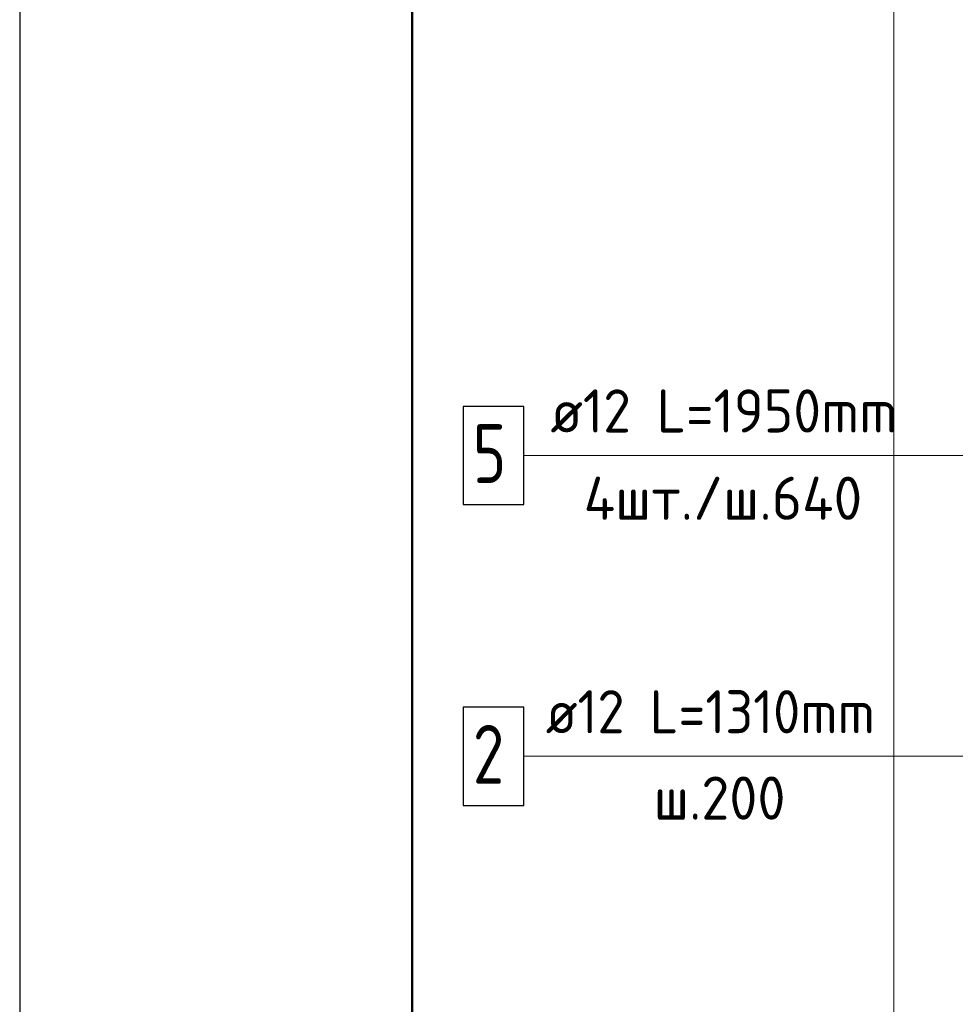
# Model space of a CAD drawing. Header units: millimetres. Extents: x 0 to 42000, y 0 to 29700.
# Tile 11 of 64: x 0 to 4769, y 19834 to 24852. Entities that reach past the tile are written whole.
import ezdxf

# ---------------------------------------------------------------- set-up
doc = ezdxf.new("R2010")
doc.units = ezdxf.units.MM
for name, color, linetype, lineweight in [('Standard', 7, 'Continuous', 25), ('Обрамление П-обр. равн.', 7, 'Continuous', 25), ('Ребро вкладыша арматура S1', 7, 'Continuous', 25)]:
    doc.layers.add(name, color=color, linetype=linetype, lineweight=lineweight)
doc.styles.add('ISOCPEUR', font='txt')

msp = doc.modelspace()

# ---------------------------------------------------------------- linework, layer by layer
at = {"layer": 'Standard', "color": 7, "linetype": 'Continuous', "lineweight": 25, "transparency": 33554687}
msp.add_line((2000, 29200), (2000, 1058.3), dxfattribs=at)
at = {"layer": 'Standard', "color": 7, "linetype": 'Continuous', "lineweight": 13, "transparency": 33554687}
for p, q in [((6921.6, 22630.8), (2569.6, 22630.8)), ((6021.7, 21097.5), (2569.6, 21097.5))]:
    msp.add_line(p, q, dxfattribs=at)
at = {"layer": 'Standard', "color": 7, "linetype": 'Continuous', "lineweight": 25, "transparency": 33554687}
msp.add_lwpolyline([(0, 0), (42000, 0), (42000, 29700), (0, 29700), (0, 0)], close=True, dxfattribs=at)
at = {"layer": 'Standard', "color": 7, "linetype": 'Continuous', "lineweight": 50, "transparency": 33554687}
msp.add_lwpolyline([(2000, 29200), (41500, 29200), (41500, 500), (2000, 500), (2000, 29200)], close=True, dxfattribs=at)
at = {"layer": 'Standard', "color": 7, "linetype": 'Continuous', "lineweight": 13, "transparency": 33554687}
msp.add_lwpolyline([(41500, 29200), (2000, 29200), (2000, 3000), (41500, 3000), (41500, 29200)], dxfattribs=at)
at = {"layer": 'Standard', "color": 254, "linetype": 'Continuous', "lineweight": 18, "true_color": 0xc4c4ff, "transparency": 33554687}
msp.add_lwpolyline([(4454.9, 10846.8), (23188.2, 10846.8), (23188.2, 27413.3), (4454.9, 27413.3), (4454.9, 10846.8)], dxfattribs=at)
at = {"layer": 'Обрамление П-обр. равн.', "color": 7, "linetype": 'Continuous', "lineweight": 25, "transparency": 33554687}
msp.add_lwpolyline([(2259.6, 20847.5), (2569.6, 20847.5), (2569.6, 21347.5), (2259.6, 21347.5), (2259.6, 20847.5)], dxfattribs=at)
at = {"layer": 'Ребро вкладыша арматура S1', "color": 7, "linetype": 'Continuous', "lineweight": 25, "transparency": 33554687}
msp.add_lwpolyline([(2259.6, 22380.8), (2569.6, 22380.8), (2569.6, 22880.8), (2259.6, 22880.8), (2259.6, 22380.8)], dxfattribs=at)

# ---------------------------------------------------------------- texts
at = {"color": 7, "linetype": 'Continuous', "lineweight": 25, "transparency": 33554687, "insert": (2874.6, 22303.1), "char_height": 220, "width": 1646.079, "attachment_point": 7, "style": 'ISOCPEUR'}
msp.add_mtext('\\W0.97;4шт./ш.640', dxfattribs=at)
at = {"layer": 'Обрамление П-обр. равн.', "color": 7, "linetype": 'Continuous', "lineweight": 13, "transparency": 33554687, "attachment_point": 7, "style": 'ISOCPEUR'}
for s, insert, char_height, width in [('\\W0.92;ø12 L=1310mm ', (2681.4, 21214.8), 220, 2058.236), ('\\W0.78;2', (2309.6, 20957.5), 300, 326.397), ('\\W0.95;ш.200 ', (3231.4, 20774.8), 220, 962.136)]:
    msp.add_mtext(s, dxfattribs=dict(at, insert=insert, char_height=char_height, width=width))
at = {"layer": 'Ребро вкладыша арматура S1', "color": 7, "linetype": 'Continuous', "lineweight": 13, "transparency": 33554687, "attachment_point": 7, "style": 'ISOCPEUR'}
for s, insert, char_height, width in [('\\W0.94;ø12 L=1950mm ', (2705.3, 22748.1), 220, 2104.383), ('\\W0.78;5', (2309.6, 22490.8), 300, 326.397)]:
    msp.add_mtext(s, dxfattribs=dict(at, insert=insert, char_height=char_height, width=width))

doc.saveas('drawing.dxf')
